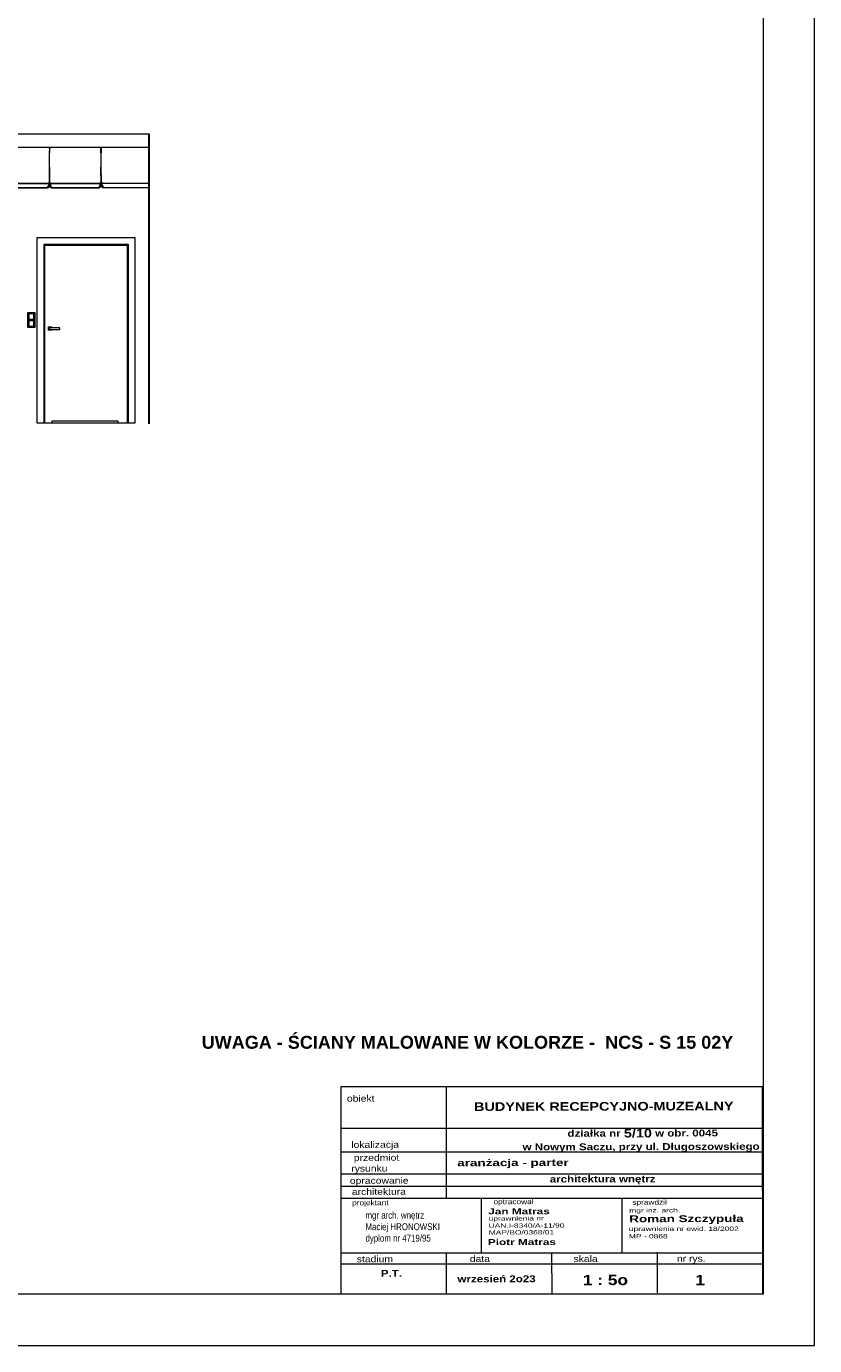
# Model space of a CAD drawing. Header units: millimetres. Extents: x -9038497 to 54128, y -10570064 to 59476.
# Tile 19 of 135: x 32181 to 33098, y 20017 to 21552. Entities that reach past the tile are written whole.
import ezdxf

# ---------------------------------------------------------------- set-up
doc = ezdxf.new("R2010")
doc.units = ezdxf.units.MM
doc.header["$LTSCALE"] = 0.8
doc.linetypes.add('HIDDEN', pattern=[9.525, 6.35, -3.175])
for name, color, linetype, lineweight in [('0 proj_drzwi', 4, 'Continuous', 0), ('0 proj_okna', 4, 'Continuous', 0), ('0 proj_oświetlenie', 150, 'Continuous', 13), ('0 proj_przerywana nr 5.', 7, 'HIDDEN', 0), ('0 proj_symbole elektryczne', 150, 'Continuous', 25), ('0 proj_widok widok widok', 7, 'Continuous', 0), ('OPIS', 122, 'Continuous', 18), ('proj_drzwi', 4, 'Continuous', 15), ('proj_opis 0.30', 120, 'Continuous', 30), ('SCIANY', 1, 'Continuous', 30), ('wieszaki suf.p.', 253, 'Continuous', 5)]:
    doc.layers.add(name, color=color, linetype=linetype, lineweight=lineweight)
doc.layers.add('1', color=7, linetype='Continuous')
doc.layers.add('strop podw.', color=3, linetype='Continuous')
doc.styles.add('arial', font='arial.ttf', dxfattribs={"height": 14})
doc.styles.add('ARIAL_WYM50', font='arial.ttf', dxfattribs={"height": 15})
doc.styles.add('courier', font='stylu.ttf')
doc.styles.add('WYMIAR-50', font='ARIALN.TTF', dxfattribs={"height": 10})

# ---------------------------------------------------------------- blocks, each defined once
blk = doc.blocks.new('klamka n fr')
at = {"layer": 'proj_drzwi'}
for p, q in [((11814, 24416.3), (11814, 24414.3)), ((11814, 24416.3), (11814, 24416.3)), ((11825, 24416.3), (11814, 24416.3)), ((11814, 24414.3), (11825.9, 24414.3)), ((11823.1, 24416.3), (11823.1, 24417.3)), ((11823.1, 24417.3), (11827.1, 24417.3)), ((11823.1, 24413.3), (11823.1, 24414.3)), ((11827.1, 24413.3), (11823.1, 24413.3)), ((11825.9, 24416.3), (11825, 24416.3)), ((11825.9, 24414.3), (11825.9, 24416.3)), ((11827.1, 24417.3), (11827.1, 24413.3))]:
    blk.add_line(p, q, dxfattribs=at)
blk = doc.blocks.new('A$C604A1FD6')
at = {"color": 0, "ltscale": 60}
for p, q in [((0, 5), (0, 2)), ((1, 5), (1, 2)), ((60, 5), (60, 2))]:
    blk.add_line(p, q, dxfattribs=at)
blk.add_lwpolyline([(58, 2), (58, 0), (2, 0), (2, 2), (1, 2), (1, 5), (59, 5), (59, 2)], close=True, dxfattribs=at)
blk = doc.blocks.new('G$CDA4F7F8F')
at = {"layer": 'wieszaki suf.p.'}
for p, q in [((1.5, 6.1), (1.5, 41.6)), ((1.5, 14.1), (1.5, 6.1))]:
    blk.add_line(p, q, dxfattribs=at)
at = {"layer": 'wieszaki suf.p.', "linetype": 'Continuous'}
for p, q in [((1.3, 13.3), (1.3, 23)), ((1.7, 13.3), (1.7, 23))]:
    blk.add_line(p, q, dxfattribs=at)
at = {"layer": 'wieszaki suf.p.'}
blk.add_lwpolyline([(1.6, 39.7), (1.4, 39.7), (1.4, 45.5), (0.5, 45.5), (0.5, 45.7), (2.5, 45.7), (2.5, 45.5), (1.6, 45.5)], close=True, dxfattribs=at)
for points in [[(0.9, 5.2), (1.1, 5.2), (1.1, 2.9, 0.309747), (1.8, 2.9), (1.8, 5.2), (2.1, 5.2), (2.1, 1.4, 0.050199), (2.1, 0.9, 0.462729), (2.4, 0.8), (2.8, 1.1, -0.591447), (2.9, 1), (2.9, 0.1, -0.336476), (2.8, 0), (2.5, 0), (2.5, 0.2), (1.8, 0.2), (1.8, 0), (1.1, 0), (1.1, 0.2), (0.4, 0.2), (0.4, 0), (0.1, 0, -0.336476), (0, 0.1), (0, 1, -0.591447), (0.2, 1.1), (0.5, 0.8, 0.462729), (0.8, 0.9, 0.050199), (0.9, 1.4)], [(1.1, 5.2), (1.1, 5.9, -0.440677), (1.8, 5.9), (1.8, 2.9, -0.309747), (1.1, 2.9)]]:
    blk.add_lwpolyline(points, format="xyb", close=True, dxfattribs=at)
blk = doc.blocks.new('ELE')
at = {"layer": '0 proj_oświetlenie'}
for p, q in [((867.6, 1570.9), (876.6, 1570.9)), ((867.6, 1561.9), (867.6, 1570.9)), ((868.6, 1569.9), (875.6, 1569.9)), ((868.6, 1562.9), (868.6, 1569.9)), ((869.1, 1569.4), (875.1, 1569.4)), ((869.1, 1563.4), (869.1, 1569.4)), ((875.1, 1569.4), (875.1, 1563.4)), ((875.6, 1569.9), (875.6, 1562.9)), ((876.6, 1570.9), (876.6, 1561.9)), ((876.6, 1561.9), (867.6, 1561.9)), ((875.6, 1562.9), (868.6, 1562.9)), ((875.1, 1563.4), (869.1, 1563.4))]:
    blk.add_line(p, q, dxfattribs=at)
blk = doc.blocks.new('G$CC161A1DE')
at = {"layer": 'OPIS', "width": 743.088, "attachment_point": 1, "rotation": 0.1544, "style": 'courier'}
for s, insert, char_height in [('{\\W1.4;\\fArial|b0|i0|c238|p34;\\H0.555556x;mgr inż. arch.\\P\\fArial|b1|i0|c238|p34;\\H1.599999x;Roman Szczypuła}', (0.9, 70.4), 18), ('{\\fArial|b0|i0|c238|p34;\\W1.4;uprawnienia nr ewid. 18/2002}', (0, 27.2), 10), ('{\\fArial|b0|i0|c238|p34;\\W1.4;MP - 0868}', (0, 10.1), 10)]:
    blk.add_mtext(s, dxfattribs=dict(at, insert=insert, char_height=char_height))
blk = doc.blocks.new('G$C0830A37A')
at = {"layer": 'OPIS', "width": 743.088, "attachment_point": 1, "rotation": 0.1544, "style": 'courier'}
for s, insert, char_height in [('{\\W1.4;\\fArial|b1|i0|c238|p34;Jan Matras}', (0, 61.1), 14), ('{\\fArial|b0|i0|c238|p34;\\W1.4;uprawnienia nr\\PUAN.I-8340/A-11/90}', (0.9, 42.6), 10), ('{\\fArial|b0|i0|c238|p34;\\W1.4;MAP/BO/0368/01}', (1.1, 10.2), 10)]:
    blk.add_mtext(s, dxfattribs=dict(at, insert=insert, char_height=char_height))

msp = doc.modelspace()

# ---------------------------------------------------------------- linework, layer by layer
at = {"color": 1, "lineweight": 0, "ltscale": 40}
for p, q in [((31775.38, 21426.91), (32323.61, 21426.91)), ((32344.18, 21426.91), (32344.18, 21426.91)), ((32323.61, 21410.92), (31775.27, 21410.92))]:
    msp.add_line(p, q, dxfattribs=at)
at = {"color": 0, "ltscale": 60}
msp.add_line((32268.08, 21369.16), (32268.1, 21366.16), dxfattribs=at)
at = {"lineweight": 0, "ltscale": 40}
for p, q in [((32710.18, 20188.11), (32710.18, 20124.65)), ((32873.62, 20188.44), (32873.62, 20124.98))]:
    msp.add_line(p, q, dxfattribs=at)
at = {"layer": '0 proj_drzwi'}
for p, q in [((32193.82, 21090.31), (32193.82, 21306.31)), ((32193.82, 21306.31), (32307.44, 21306.31)), ((32201.82, 21090.31), (32201.82, 21298.31)), ((32201.82, 21298.31), (32299.44, 21298.31)), ((32299.44, 21298.31), (32299.44, 21090.31)), ((32307.44, 21306.31), (32307.44, 21090.31)), ((32202.82, 21090.31), (32202.82, 21297.31)), ((32202.82, 21297.31), (32298.44, 21297.31)), ((32298.44, 21297.31), (32298.44, 21090.31)), ((32307.44, 21090.31), (32193.82, 21090.31))]:
    msp.add_line(p, q, dxfattribs=at)
at = {"layer": '0 proj_okna', "lineweight": 0}
for p, q in [((32288.04, 21092.5), (32210.88, 21092.5)), ((32210.88, 21092.5), (32210.88, 21090.4)), ((32288.04, 21090.26), (32288.04, 21092.5))]:
    msp.add_line(p, q, dxfattribs=at)
at = {"layer": '0 proj_widok widok widok', "lineweight": 0}
for points in [[(28897.71, 20017.32), (33097.71, 20017.32), (33097.71, 22965.32), (28897.71, 22965.32)], [(28897.71, 20017.32), (33097.71, 20017.32), (33097.71, 22965.32), (28897.71, 22965.32)], [(29217.71, 22905.32), (33037.71, 22905.32), (33037.71, 20077.32), (29217.71, 20077.32)]]:
    msp.add_lwpolyline(points, close=True, dxfattribs=at)
at = {"layer": 'OPIS'}
for p, q in [((32669.33, 20318.48), (32669.16, 20188.44)), ((33036.74, 20270.03), (32546.76, 20270.03)), ((33036.89, 20270.03), (32546.91, 20270.03)), ((33036.96, 20242.4), (32546.99, 20242.4)), ((33037.03, 20216.57), (32547.06, 20216.57)), ((33037.07, 20202.53), (32547.09, 20202.53)), ((33037.11, 20188.44), (32546.71, 20188.44)), ((33037.24, 20124.98), (32547.26, 20124.98)), ((32669.28, 20124.98), (32669.41, 20077.62)), ((32791.77, 20124.65), (32792.06, 20077.95)), ((32914.59, 20125.97), (32914.72, 20078.61)), ((33037.28, 20112.06), (32547.3, 20112.06))]:
    msp.add_line(p, q, dxfattribs=at)
msp.add_lwpolyline([(32546.76, 20077.62), (33037.37, 20077.62), (33037.27, 20318.48), (32546.66, 20318.48)], close=True, dxfattribs=at)
at = {"layer": 'SCIANY', "ltscale": 40}
msp.add_line((32323.61, 21426.91), (32323.61, 21089.5), dxfattribs=at)
at = {"layer": 'strop podw.', "ltscale": 60}
msp.add_lwpolyline([(32323.61, 21369.35), (32269.08, 21369.16), (32269.1, 21366.16), (32270.1, 21366.16), (32270.1, 21364.16), (32323.61, 21364.35)], dxfattribs=at)

# ---------------------------------------------------------------- block references
at = {"lineweight": 0, "ltscale": 40, "xscale": -1, "rotation": 359.7977052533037}
msp.add_blockref('G$CDA4F7F8F', (32209.55, 21364.97), dxfattribs=at)
at = {"lineweight": 0, "ltscale": 40, "rotation": 0.202294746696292}
msp.add_blockref('G$CDA4F7F8F', (32266.64, 21364.97), dxfattribs=at)
at = {"color": 1, "lineweight": 0, "ltscale": 40, "xscale": 0.5, "yscale": 0.5, "zscale": 0.5}
for name, p in [('G$CC161A1DE', (32881.71, 20141.92)), ('G$C0830A37A', (32718.24, 20146.42))]:
    msp.add_blockref(name, p, dxfattribs=at)
at = {"layer": '0 proj_drzwi', "rotation": 180}
msp.add_blockref('klamka n fr', (44033.96, 45615.59), dxfattribs=at)
at = {"layer": '0 proj_przerywana nr 5.', "xscale": -1, "rotation": 90}
for p in [(33753.43, 22086.38), (33753.43, 22078.34)]:
    msp.add_blockref('ELE', p, dxfattribs=at)
at = {"layer": 'strop podw.', "ltscale": 60, "xscale": -1, "rotation": 359.7629347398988}
msp.add_blockref('A$C604A1FD6', (32208.29, 21363.91), dxfattribs=at)
at = {"layer": 'strop podw.', "ltscale": 60, "rotation": 0.2370652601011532}
msp.add_blockref('A$C604A1FD6', (32208.1, 21363.91), dxfattribs=at)

# ---------------------------------------------------------------- texts
at = {"layer": '0 proj_symbole elektryczne', "insert": (31819.16, 21047.51), "char_height": 10, "attachment_point": 1, "rotation": 359.66597, "style": 'WYMIAR-50'}
msp.add_mtext_dynamic_manual_height_columns('{\\fArial Narrow|b0|i1|c238|p34;Zabudowa meblowa , szafki wiszące płyta meblowa \\P dąb naturalny KRONOSPAN 5527 STONE OAK.Między\\Pszafkami wiszącymi a blatem ,na ścanie kleimy płytę meblową\\PKRONOSPAN K521 SU DYMIONA ZIELEŃ.Blat KRONOSPAN\\PSlim line 0190 SL Black. Dolne szafki płyta K 521 SU DYMIONA \\PZIELEŃ . Cokół  5527 STONE OAK.\\P }', width=423.5998, gutter_width=50, heights=[182.83], dxfattribs=at)
at = {"layer": '0 proj_widok widok widok', "lineweight": 0, "insert": (32385.06, 20377.63), "char_height": 15, "attachment_point": 1, "style": 'WYMIAR-50'}
msp.add_mtext_dynamic_manual_height_columns('{\\fArial Unicode MS|b1|i0|c238|p34;UWAGA - ŚCIANY MALOWANE W KOLORZE -  NCS - S 15 02Y}', width=746.5531, gutter_width=50, heights=[0], dxfattribs=at)
at = {"layer": '1', "insert": (32894.11, 20255.85), "char_height": 8, "width": 442.3872, "attachment_point": 5, "rotation": 0.15445, "style": 'ARIAL_WYM50'}
msp.add_mtext('\\A1;{\\fArial|b1|i0|c238|p34;\\W1.2;  działka nr \\H1.25x;5/10\\H0.8x; w obr. 0045\\P w Nowym Saczu, przy ul. Długoszowskiego }', dxfattribs=at)
at = {"layer": 'OPIS', "rotation": 0.15445}
for s, insert, char_height, width, attachment_point, style in [('{\\fEuphemia|b0|i0|c0|p34;\\W1.2;obiekt}', (32569.93, 20304.79), 7.5, 355.5035, 5, 'ARIAL_WYM50'), ('{\\fArial|b1|i0|c238|p34;\\W1.2; BUDYNEK RECEPCYJNO-MUZEALNY}', (32850.24, 20295.56), 10, 388.7918, 5, 'ARIAL_WYM50'), ('{\\fEuphemia|b0|i0|c0|p34;\\W1.2;lokalizacja}', (32586.71, 20249.98), 7.5, 355.5035, 5, 'ARIAL_WYM50'), ('{\\fEuphemia|b0|i0|c0|p34;\\W1.2;     przedmiot\\Prysunku}', (32579.99, 20228.56), 7.5, 355.5035, 5, 'ARIAL_WYM50'), ('{\\fArial|b1|i0|c238|p34;\\W1.4;\\C0; aranżacja - parter}', (32677.82, 20233.94), 8, 367.9618, 1, 'arial'), ('{\\fEuphemia|b0|i0|c0|p34;\\W1.2;opracowanie}', (32591.42, 20208.18), 7.5, 355.5035, 5, 'ARIAL_WYM50'), ('{\\fArial|b1|i0|c238|p34;\\W1.2;architektura wnętrz}', (32851.23, 20210.05), 8, 355.5035, 5, 'ARIAL_WYM50'), ('{\\fEuphemia|b0|i0|c0|p34;\\W1.2;architektura}', (32591.07, 20196.36), 7.5, 355.5035, 5, 'ARIAL_WYM50'), ('{\\W1.2;\\FEuphemia|c0;projektant}', (32581.11, 20182.67), 6, 355.5035, 5, 'ARIAL_WYM50'), ('{\\W1.2;\\FEuphemia|c0;optracował}', (32747.61, 20183.9), 6, 355.5035, 5, 'ARIAL_WYM50'), ('{\\W1.2;\\FEuphemia|c0;sprawdził}', (32905.87, 20183.19), 6, 355.5035, 5, 'ARIAL_WYM50'), ('{\\W1.4;\\fArial|b1|i0|c238|p34;Piotr Matras}', (32717.78, 20141.19), 7, 371.5441, 1, 'courier'), ('{\\fEuphemia|b0|i0|c0|p34;\\W1.2;stadium}', (32586.44, 20118.03), 7.5, 355.5035, 5, 'ARIAL_WYM50'), ('{\\fEuphemia|b0|i0|c0|p34;\\W1.2;data}', (32708.46, 20118.36), 7.5, 355.5035, 5, 'ARIAL_WYM50'), ('{\\fEuphemia|b0|i0|c0|p34;\\W1.2;skala}', (32831.43, 20118.36), 7.5, 355.5035, 5, 'ARIAL_WYM50'), ('{\\fEuphemia|b0|i0|c0|p34;\\W1.2;nr rys.}', (32954.28, 20117.44), 7.5, 355.5035, 5, 'ARIAL_WYM50'), ('{\\W1.2;\\fArial|b1|i0|c238|p34;P.T.}', (32605.67, 20101.39), 8, 355.5035, 5, 'ARIAL_WYM50'), ('{\\W1.2;\\fArial|b1|i0|c238|p34;wrzesień 2o23}', (32727.89, 20094.89), 8, 355.5035, 5, 'ARIAL_WYM50'), ('{\\W1.2;\\fArial|b1|i0|c238|p34;\\C0;1 : 5o}', (32828.18, 20099.6), 12, 367.9618, 1, 'arial'), ('{\\fArial|b1|i0|c238|p34;\\W1.2;\\C0;1}', (32959.03, 20099.6), 12, 367.9618, 1, 'arial')]:
    msp.add_mtext(s, dxfattribs=dict(at, insert=insert, char_height=char_height, width=width, attachment_point=attachment_point, style=style))
at = {"layer": 'proj_opis 0.30', "insert": (32572.93, 20172.96), "char_height": 8, "width": 227.9988, "attachment_point": 1, "style": 'WYMIAR-50'}
msp.add_mtext(' mgr arch. wnętrz\\P Maciej HRONOWSKI\\P dyplom nr 4719/95', dxfattribs=at)

doc.saveas('drawing.dxf')
